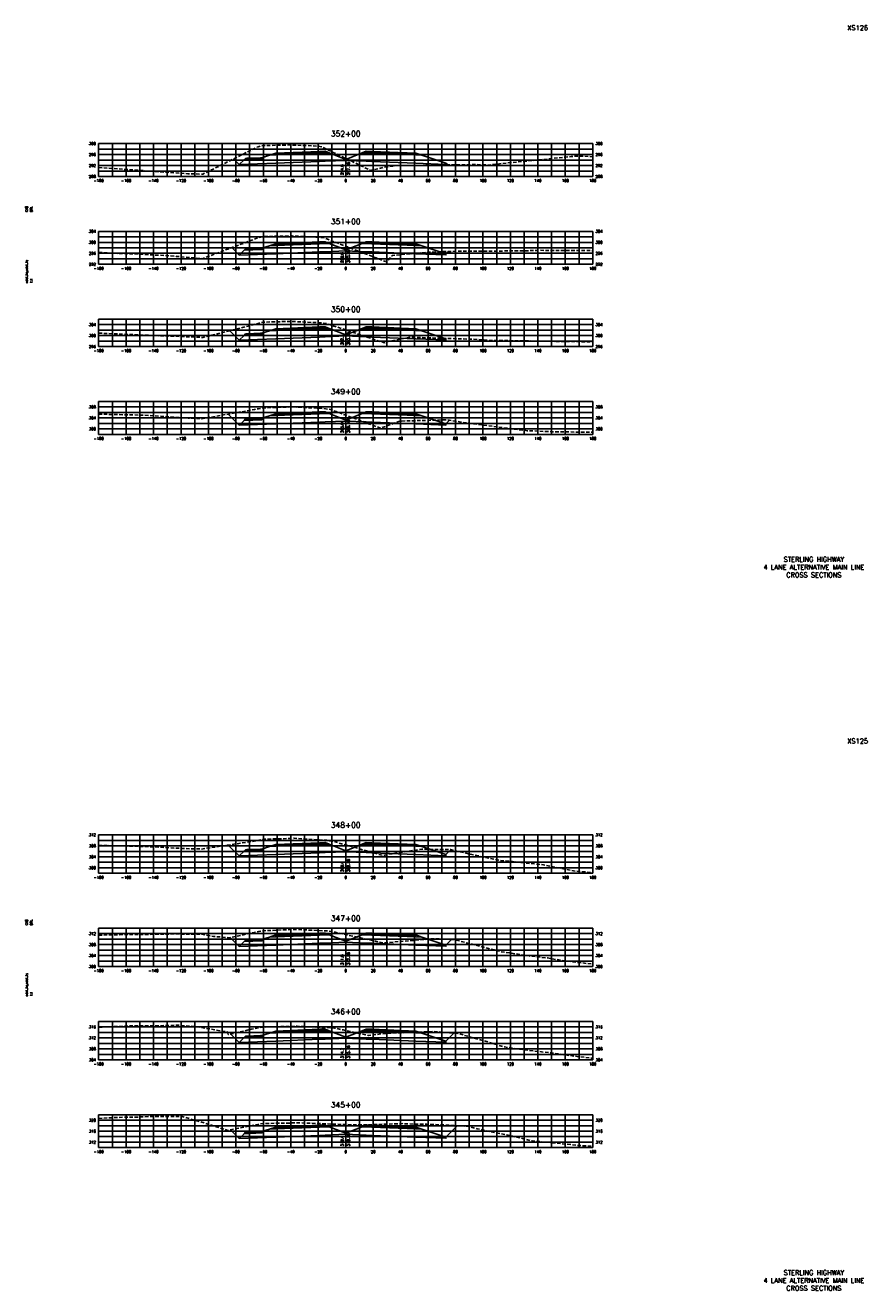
# Model space of a CAD drawing. Extents: x 37 to 9410, y 16 to 8218.
# Tile 91 of 110: x 5147 to 5760, y 6256 to 7178. Entities that reach past the tile are written whole.
import ezdxf
from ezdxf.enums import TextEntityAlignment as Align

# ---------------------------------------------------------------- set-up
doc = ezdxf.new("R2010")
doc.units = 0
doc.header["$LTSCALE"] = 20
doc.header["$MEASUREMENT"] = 0
doc.linetypes.add('HIDDEN_050%', pattern=[0.1875, 0.125, -0.0625])
for name, color, linetype in [('S-AT-TXT175', 6, 'Continuous'), ('S-AT-TXT80', 1, 'Continuous'), ('XDATUM', 3, 'Continuous'), ('XEG', 1, 'HIDDEN_050%'), ('XFG', 2, 'Continuous'), ('XGRID', 251, 'Continuous'), ('XGRIDT', 2, 'Continuous'), ('XREF-BORDER', 7, 'Continuous')]:
    doc.layers.add(name, color=color, linetype=linetype)
doc.styles.add('L100', font='simplex.shx', dxfattribs={"height": 2})
doc.styles.add('L175', font='ROMANSM.shx', dxfattribs={"height": 3.5})
doc.styles.add('L80', font='ROMANSM.shx', dxfattribs={"height": 1.6})

# ---------------------------------------------------------------- blocks, each defined once
blk = doc.blocks.new('03025_00_att1')
at = {"layer": 'S-AT-TXT175', "style": 'L175'}
for tag, p in [('NUM', (32.402, 20.822)), ('LINE1', (30.64, 1.444)), ('LINE2', (30.64, 1.161)), ('LINE3', (30.64, 0.877))]:
    blk.add_attdef(tag, text='', height=0.175, dxfattribs=at).set_placement(p, align=Align.CENTER)
at = {"layer": 'S-AT-TXT80', "style": 'L80'}
for tag, p in [('DESIGNED', (2.094, 14.201)), ('CHECKED', (2.265, 14.201)), ('DRAFTED', (2.436, 14.201)), ('PCTB', (2.094, 11.605)), ('PSCALE', (2.265, 11.605)), ('PVIEW', (2.436, 11.605))]:
    blk.add_attdef(tag, p, '', height=0.08, rotation=90, dxfattribs=at)

msp = doc.modelspace()

# ---------------------------------------------------------------- linework, layer by layer
at = {"layer": 'XDATUM', "flags": 128}
for points in [[(5298.23, 7080.81), (5302.41, 7076.63), (5329, 7077.69), (5361, 7078.97), (5365, 7079.13), (5380, 7079.73), (5395, 7079.13), (5399, 7078.97), (5431, 7077.69), (5453, 7076.81), (5453, 7077.7), (5454.3, 7076.4)], [(5296.92, 7016.12), (5302.41, 7010.63), (5329, 7011.69), (5361, 7012.97), (5365, 7013.13), (5380, 7013.73), (5395, 7013.13), (5399, 7012.97), (5431, 7011.69), (5453, 7010.81), (5453, 7011.7), (5454.7, 7013.39)], [(5295.47, 6955.57), (5302.41, 6948.63), (5329, 6949.69), (5361, 6950.97), (5365, 6951.13), (5380, 6951.73), (5395, 6951.13), (5399, 6950.97), (5431, 6949.69), (5453, 6948.81), (5453, 6949.7), (5453.29, 6949.98)], [(5294.28, 6894.75), (5302.41, 6886.63), (5329, 6887.69), (5361, 6888.97), (5365, 6889.13), (5380, 6889.73), (5395, 6889.13), (5399, 6888.97), (5431, 6887.69), (5453, 6886.81), (5453, 6887.7), (5455.64, 6890.34)], [(5294.43, 6580.61), (5302.41, 6572.63), (5329, 6573.69), (5361, 6574.97), (5365, 6575.13), (5380, 6575.73), (5395, 6575.13), (5399, 6574.97), (5431, 6573.69), (5453, 6572.81), (5453, 6573.7), (5456.49, 6577.19)], [(5295.91, 6513.13), (5302.41, 6506.63), (5329, 6507.69), (5361, 6508.97), (5365, 6509.13), (5380, 6509.73), (5395, 6509.13), (5399, 6508.97), (5431, 6507.69), (5453, 6506.81), (5453, 6507.7), (5457.06, 6511.76)], [(5296.2, 6442.84), (5302.41, 6436.63), (5329, 6437.69), (5361, 6438.97), (5365, 6439.13), (5380, 6439.73), (5395, 6439.13), (5399, 6438.97), (5431, 6437.69), (5453, 6436.81), (5453, 6437.7), (5458.77, 6443.47)], [(5296.12, 6372.92), (5302.41, 6366.63), (5329, 6367.69), (5361, 6368.97), (5365, 6369.13), (5380, 6369.73), (5395, 6369.13), (5399, 6368.97), (5431, 6367.69), (5453, 6366.81), (5453, 6367.7), (5461.34, 6376.04)]]:
    msp.add_lwpolyline(points, dxfattribs=at)
at = {"layer": 'XEG', "flags": 128}
for points in [[(5200, 7074.55), (5219.16, 7073.18), (5265, 7069.98), (5275.95, 7069.75), (5315.09, 7089.18), (5316.12, 7089.71), (5316.14, 7089.71), (5319.75, 7090.48), (5339.6, 7091.02), (5339.6, 7091.02), (5359.01, 7090.22), (5359.03, 7090.22), (5359.04, 7090.22), (5362.88, 7089.46), (5363.21, 7089.29), (5364.96, 7088.45), (5380, 7081.18), (5398.01, 7072.49), (5404.68, 7073.93), (5409.55, 7074.97), (5417.43, 7075.91), (5474.53, 7076.67), (5483.51, 7076.38), (5544.37, 7082.53), (5549.6, 7082.95), (5560, 7082.44)], [(5200, 7012.61), (5210.25, 7012.06), (5231, 7011.4), (5255.67, 7009.86), (5256.71, 7009.77), (5275.58, 7008.08), (5277.44, 7008.83), (5316.21, 7023.35), (5316.41, 7023.39), (5319.95, 7024.16), (5338.28, 7024.67), (5339.6, 7024.71), (5340.91, 7024.64), (5359.91, 7023.78), (5360.17, 7023.75), (5364.9, 7023.12), (5367.37, 7022.01), (5371.47, 7020.43), (5380, 7017.17), (5408.96, 7006.07), (5410.93, 7006.97), (5413.99, 7010.48), (5440.52, 7012.81), (5454.98, 7013.41), (5510.36, 7013.79), (5521.06, 7014.18), (5560, 7013.92)], [(5200, 6953.79), (5213.01, 6953.26), (5228.17, 6952.54), (5268.53, 6951.01), (5275.93, 6950.67), (5312.38, 6959.81), (5315.86, 6960.87), (5316.1, 6960.93), (5319.71, 6961.77), (5338.1, 6962.34), (5339.45, 6962.36), (5360.36, 6961.42), (5361.66, 6961.36), (5361.93, 6961.32), (5366.02, 6960.81), (5380, 6956.14), (5393.1, 6951.77), (5408.15, 6946.75), (5409.66, 6947.33), (5426.44, 6950.9), (5476.36, 6949.19), (5484.66, 6948.46), (5492.52, 6948.43), (5546.2, 6947.6), (5558.61, 6947.54), (5560, 6947.54)], [(5200, 6894.76), (5232.83, 6893.97), (5265.31, 6891.9), (5273.57, 6891.52), (5275.11, 6891.4), (5313.46, 6898.11), (5314.57, 6898.3), (5316.37, 6898.67), (5316.52, 6898.7), (5319.73, 6899.29), (5320.64, 6899.33), (5341.36, 6900.07), (5342.61, 6900), (5363.55, 6898.92), (5363.92, 6898.87), (5369, 6898.16), (5380, 6894.02), (5396.6, 6887.78), (5405.36, 6884.55), (5405.66, 6884.65), (5419.51, 6889.7), (5442.35, 6890.26), (5453.47, 6890.72), (5463.99, 6888.91), (5512.19, 6882.69), (5530.07, 6881.96), (5560, 6881.53)], [(5200, 6580.32), (5218.53, 6579.97), (5237.18, 6579.4), (5263.48, 6577.98), (5271.93, 6577.8), (5275.04, 6577.69), (5314.45, 6583.62), (5316.13, 6583.88), (5316.92, 6584.05), (5319.68, 6584.78), (5319.76, 6584.79), (5320.52, 6584.82), (5342.49, 6585.5), (5365.51, 6584.08), (5366.03, 6584.06), (5369.93, 6583.54), (5370.01, 6583.53), (5370.74, 6583.37), (5371.15, 6583.25), (5380, 6580.71), (5407.42, 6572.86), (5411.18, 6573.87), (5435.45, 6577.54), (5456.23, 6577.25), (5478.19, 6572.37), (5490.18, 6569.71), (5501.54, 6568.5), (5524.14, 6566.21), (5548.03, 6561.48), (5560, 6560.54)], [(5200, 6514.89), (5208.64, 6515.12), (5221.29, 6515.35), (5234.66, 6515.46), (5255.25, 6515.76), (5274.73, 6515.6), (5283.61, 6514.02), (5295.32, 6513), (5313.26, 6516.86), (5316.53, 6517.56), (5317.02, 6517.65), (5319.54, 6518.1), (5339.9, 6518.96), (5343.38, 6519.06), (5364.25, 6518.11), (5367.27, 6518), (5370.36, 6517.47), (5370.88, 6517.42), (5373.83, 6516.65), (5376.41, 6516.08), (5380, 6515.29), (5405.93, 6509.59), (5407.42, 6509.25), (5407.65, 6509.3), (5444.18, 6512.34), (5458.99, 6511.67), (5473, 6508.12), (5492.94, 6502.91), (5514.02, 6499.74), (5526.9, 6498.28), (5539.09, 6496.22), (5560, 6493.8)], [(5200, 6447.84), (5200.66, 6447.86), (5224.05, 6448.74), (5246.19, 6448.9), (5258.01, 6449.26), (5270.5, 6448.3), (5293.77, 6444.32), (5294.4, 6442.43), (5308.27, 6445.59), (5309.12, 6445.78), (5311.15, 6446.25), (5316.59, 6447.39), (5317.43, 6447.48), (5319.61, 6447.84), (5338.37, 6448.37), (5344.51, 6448.51), (5363.06, 6447.64), (5368.71, 6447.38), (5371.8, 6447.09), (5372.95, 6447), (5378.12, 6445.79), (5380, 6445.37), (5396.49, 6441.75), (5408.49, 6443.26), (5444.46, 6444.63), (5461.75, 6443.23), (5480.02, 6438.09), (5495.7, 6433.38), (5510.55, 6431.25), (5529.66, 6429.01), (5549.86, 6426.27), (5560, 6425.17)], [(5200, 6381.33), (5217.65, 6382.18), (5226.81, 6382.22), (5236.49, 6382.59), (5260.77, 6382.77), (5283.59, 6375.97), (5283.74, 6375.93), (5294.08, 6372.51), (5308.31, 6375.4), (5316.1, 6376.94), (5317.49, 6377.2), (5319.99, 6377.6), (5336.25, 6377.86), (5345.11, 6378.12), (5361.88, 6377.5), (5370.52, 6377.18), (5375.19, 6376.96), (5380, 6376.82), (5387.49, 6376.61), (5394.08, 6376.51), (5405.23, 6376.96), (5417.57, 6377.38), (5421.49, 6377.48), (5421.79, 6377.36), (5439.22, 6376.99), (5460.4, 6376.16), (5463.16, 6375.83), (5469.01, 6375.71), (5475.72, 6373.72), (5499.94, 6368.79), (5515.85, 6364.87), (5532.42, 6363.43), (5548.1, 6361.72), (5560, 6360.88)]]:
    msp.add_lwpolyline(points, dxfattribs=at)
at = {"layer": 'XFG', "flags": 128}
for points in [[(5380, 7080.47), (5368.05, 7085.25), (5365, 7085.13), (5361, 7084.97), (5329, 7083.69), (5324.43, 7083.51), (5319, 7081.7), (5319, 7080.7), (5305.96, 7080.18), (5302.41, 7076.63), (5329, 7077.69), (5361, 7078.97), (5365, 7079.13), (5380, 7079.73), (5380, 7080.47)], [(5365, 7085.47), (5361, 7085.31), (5329, 7084.03), (5329, 7085.03), (5324.43, 7083.51), (5329, 7083.69), (5361, 7084.97), (5365, 7085.13), (5368.05, 7085.25), (5365, 7086.47), (5365, 7085.47)], [(5365, 7086.47), (5361, 7086.31), (5329, 7085.03), (5329, 7084.69), (5361, 7085.97), (5365, 7086.13), (5365, 7086.47)], [(5365, 7086.13), (5361, 7085.97), (5329, 7084.69), (5329, 7084.03), (5361, 7085.31), (5365, 7085.47), (5365, 7086.13)], [(5380, 7080.47), (5391.95, 7085.25), (5395, 7085.13), (5399, 7084.97), (5431, 7083.69), (5435.57, 7083.51), (5453, 7077.7), (5453, 7076.81), (5431, 7077.69), (5399, 7078.97), (5395, 7079.13), (5380, 7079.73)], [(5395, 7086.47), (5391.95, 7085.25), (5395, 7085.13), (5399, 7084.97), (5431, 7083.69), (5435.57, 7083.51), (5431, 7085.03), (5431, 7084.03), (5399, 7085.31), (5395, 7085.47), (5395, 7086.47)], [(5395, 7086.47), (5395, 7086.13), (5399, 7085.97), (5431, 7084.69), (5431, 7085.03), (5399, 7086.31), (5395, 7086.47)], [(5395, 7086.13), (5395, 7085.47), (5399, 7085.31), (5431, 7084.03), (5431, 7084.69), (5399, 7085.97), (5395, 7086.13)], [(5302.41, 7076.63), (5302.41, 7076.63), (5298.23, 7080.81)], [(5319, 7081.7), (5318, 7081.66), (5318, 7081.32), (5308, 7080.92), (5308, 7081.26), (5307, 7081.22), (5305.96, 7080.18), (5319, 7080.7), (5319, 7081.7)], [(5318, 7081.66), (5308, 7081.26), (5308, 7080.92), (5318, 7081.32), (5318, 7081.66)], [(5453, 7077.7), (5453, 7077.7), (5454.3, 7076.4)], [(5365, 7019.47), (5361, 7019.31), (5329, 7018.03), (5329, 7019.03), (5324.43, 7017.51), (5329, 7017.69), (5361, 7018.97), (5365, 7019.13), (5368.05, 7019.25), (5365, 7020.47), (5365, 7019.47)], [(5365, 7020.47), (5361, 7020.31), (5329, 7019.03), (5329, 7018.69), (5361, 7019.97), (5365, 7020.13), (5365, 7020.47)], [(5395, 7020.47), (5391.95, 7019.25), (5395, 7019.13), (5399, 7018.97), (5431, 7017.69), (5435.57, 7017.51), (5431, 7019.03), (5431, 7018.03), (5399, 7019.31), (5395, 7019.47), (5395, 7020.47)], [(5395, 7020.47), (5395, 7020.13), (5399, 7019.97), (5431, 7018.69), (5431, 7019.03), (5399, 7020.31), (5395, 7020.47)], [(5302.41, 7010.63), (5302.41, 7010.63), (5296.92, 7016.12)], [(5380, 7014.47), (5368.05, 7019.25), (5365, 7019.13), (5361, 7018.97), (5329, 7017.69), (5324.43, 7017.51), (5319, 7015.7), (5319, 7014.7), (5305.96, 7014.18), (5302.41, 7010.63), (5329, 7011.69), (5361, 7012.97), (5365, 7013.13), (5380, 7013.73), (5380, 7014.47)], [(5319, 7015.7), (5318, 7015.66), (5318, 7015.32), (5308, 7014.92), (5308, 7015.26), (5307, 7015.22), (5305.96, 7014.18), (5319, 7014.7), (5319, 7015.7)], [(5318, 7015.66), (5308, 7015.26), (5308, 7014.92), (5318, 7015.32), (5318, 7015.66)], [(5365, 7020.13), (5361, 7019.97), (5329, 7018.69), (5329, 7018.03), (5361, 7019.31), (5365, 7019.47), (5365, 7020.13)], [(5380, 7014.47), (5391.95, 7019.25), (5395, 7019.13), (5399, 7018.97), (5431, 7017.69), (5435.57, 7017.51), (5453, 7011.7), (5453, 7010.81), (5431, 7011.69), (5399, 7012.97), (5395, 7013.13), (5380, 7013.73)], [(5395, 7020.13), (5395, 7019.47), (5399, 7019.31), (5431, 7018.03), (5431, 7018.69), (5399, 7019.97), (5395, 7020.13)], [(5453, 7011.7), (5453, 7011.7), (5454.7, 7013.39)], [(5380, 6952.47), (5368.05, 6957.25), (5365, 6957.13), (5361, 6956.97), (5329, 6955.69), (5324.43, 6955.51), (5319, 6953.7), (5319, 6952.7), (5305.96, 6952.18), (5302.41, 6948.63), (5329, 6949.69), (5361, 6950.97), (5365, 6951.13), (5380, 6951.73), (5380, 6952.47)], [(5365, 6957.47), (5361, 6957.31), (5329, 6956.03), (5329, 6957.03), (5324.43, 6955.51), (5329, 6955.69), (5361, 6956.97), (5365, 6957.13), (5368.05, 6957.25), (5365, 6958.47), (5365, 6957.47)], [(5365, 6958.47), (5361, 6958.31), (5329, 6957.03), (5329, 6956.69), (5361, 6957.97), (5365, 6958.13), (5365, 6958.47)], [(5365, 6958.13), (5361, 6957.97), (5329, 6956.69), (5329, 6956.03), (5361, 6957.31), (5365, 6957.47), (5365, 6958.13)], [(5380, 6952.47), (5391.95, 6957.25), (5395, 6957.13), (5399, 6956.97), (5431, 6955.69), (5435.57, 6955.51), (5453, 6949.7), (5453, 6948.81), (5431, 6949.69), (5399, 6950.97), (5395, 6951.13), (5380, 6951.73)], [(5395, 6958.47), (5391.95, 6957.25), (5395, 6957.13), (5399, 6956.97), (5431, 6955.69), (5435.57, 6955.51), (5431, 6957.03), (5431, 6956.03), (5399, 6957.31), (5395, 6957.47), (5395, 6958.47)], [(5395, 6958.47), (5395, 6958.13), (5399, 6957.97), (5431, 6956.69), (5431, 6957.03), (5399, 6958.31), (5395, 6958.47)], [(5395, 6958.13), (5395, 6957.47), (5399, 6957.31), (5431, 6956.03), (5431, 6956.69), (5399, 6957.97), (5395, 6958.13)], [(5302.41, 6948.63), (5302.41, 6948.63), (5295.47, 6955.57)], [(5319, 6953.7), (5318, 6953.66), (5318, 6953.32), (5308, 6952.92), (5308, 6953.26), (5307, 6953.22), (5305.96, 6952.18), (5319, 6952.7), (5319, 6953.7)], [(5318, 6953.66), (5308, 6953.26), (5308, 6952.92), (5318, 6953.32), (5318, 6953.66)], [(5453, 6949.7), (5453, 6949.7), (5453.29, 6949.98)], [(5302.41, 6886.63), (5302.41, 6886.63), (5294.28, 6894.75)], [(5380, 6890.47), (5368.05, 6895.25), (5365, 6895.13), (5361, 6894.97), (5329, 6893.69), (5324.43, 6893.51), (5319, 6891.7), (5319, 6890.7), (5305.96, 6890.18), (5302.41, 6886.63), (5329, 6887.69), (5361, 6888.97), (5365, 6889.13), (5380, 6889.73), (5380, 6890.47)], [(5319, 6891.7), (5318, 6891.66), (5318, 6891.32), (5308, 6890.92), (5308, 6891.26), (5307, 6891.22), (5305.96, 6890.18), (5319, 6890.7), (5319, 6891.7)], [(5318, 6891.66), (5308, 6891.26), (5308, 6890.92), (5318, 6891.32), (5318, 6891.66)], [(5365, 6895.47), (5361, 6895.31), (5329, 6894.03), (5329, 6895.03), (5324.43, 6893.51), (5329, 6893.69), (5361, 6894.97), (5365, 6895.13), (5368.05, 6895.25), (5365, 6896.47), (5365, 6895.47)], [(5365, 6896.47), (5361, 6896.31), (5329, 6895.03), (5329, 6894.69), (5361, 6895.97), (5365, 6896.13), (5365, 6896.47)], [(5365, 6896.13), (5361, 6895.97), (5329, 6894.69), (5329, 6894.03), (5361, 6895.31), (5365, 6895.47), (5365, 6896.13)], [(5380, 6890.47), (5391.95, 6895.25), (5395, 6895.13), (5399, 6894.97), (5431, 6893.69), (5435.57, 6893.51), (5453, 6887.7), (5453, 6886.81), (5431, 6887.69), (5399, 6888.97), (5395, 6889.13), (5380, 6889.73)], [(5395, 6896.47), (5391.95, 6895.25), (5395, 6895.13), (5399, 6894.97), (5431, 6893.69), (5435.57, 6893.51), (5431, 6895.03), (5431, 6894.03), (5399, 6895.31), (5395, 6895.47), (5395, 6896.47)], [(5395, 6896.47), (5395, 6896.13), (5399, 6895.97), (5431, 6894.69), (5431, 6895.03), (5399, 6896.31), (5395, 6896.47)], [(5395, 6896.13), (5395, 6895.47), (5399, 6895.31), (5431, 6894.03), (5431, 6894.69), (5399, 6895.97), (5395, 6896.13)], [(5453, 6887.7), (5453, 6887.7), (5455.64, 6890.34)], [(5302.41, 6572.63), (5302.41, 6572.63), (5294.43, 6580.61)], [(5380, 6576.47), (5368.05, 6581.25), (5365, 6581.13), (5361, 6580.97), (5329, 6579.69), (5324.43, 6579.51), (5319, 6577.7), (5319, 6576.7), (5305.96, 6576.18), (5302.41, 6572.63), (5329, 6573.69), (5361, 6574.97), (5365, 6575.13), (5380, 6575.73), (5380, 6576.47)], [(5319, 6577.7), (5318, 6577.66), (5318, 6577.32), (5308, 6576.92), (5308, 6577.26), (5307, 6577.22), (5305.96, 6576.18), (5319, 6576.7), (5319, 6577.7)], [(5318, 6577.66), (5308, 6577.26), (5308, 6576.92), (5318, 6577.32), (5318, 6577.66)], [(5365, 6581.47), (5361, 6581.31), (5329, 6580.03), (5329, 6581.03), (5324.43, 6579.51), (5329, 6579.69), (5361, 6580.97), (5365, 6581.13), (5368.05, 6581.25), (5365, 6582.47), (5365, 6581.47)], [(5365, 6582.47), (5361, 6582.31), (5329, 6581.03), (5329, 6580.69), (5361, 6581.97), (5365, 6582.13), (5365, 6582.47)], [(5365, 6582.13), (5361, 6581.97), (5329, 6580.69), (5329, 6580.03), (5361, 6581.31), (5365, 6581.47), (5365, 6582.13)], [(5380, 6576.47), (5391.95, 6581.25), (5395, 6581.13), (5399, 6580.97), (5431, 6579.69), (5435.57, 6579.51), (5453, 6573.7), (5453, 6572.81), (5431, 6573.69), (5399, 6574.97), (5395, 6575.13), (5380, 6575.73)], [(5395, 6582.47), (5391.95, 6581.25), (5395, 6581.13), (5399, 6580.97), (5431, 6579.69), (5435.57, 6579.51), (5431, 6581.03), (5431, 6580.03), (5399, 6581.31), (5395, 6581.47), (5395, 6582.47)], [(5395, 6582.47), (5395, 6582.13), (5399, 6581.97), (5431, 6580.69), (5431, 6581.03), (5399, 6582.31), (5395, 6582.47)], [(5395, 6582.13), (5395, 6581.47), (5399, 6581.31), (5431, 6580.03), (5431, 6580.69), (5399, 6581.97), (5395, 6582.13)], [(5453, 6573.7), (5453, 6573.7), (5456.49, 6577.19)], [(5302.41, 6506.63), (5302.41, 6506.63), (5295.91, 6513.13)], [(5380, 6510.47), (5368.05, 6515.25), (5365, 6515.13), (5361, 6514.97), (5329, 6513.69), (5324.43, 6513.51), (5319, 6511.7), (5319, 6510.7), (5305.96, 6510.18), (5302.41, 6506.63), (5329, 6507.69), (5361, 6508.97), (5365, 6509.13), (5380, 6509.73), (5380, 6510.47)], [(5365, 6515.47), (5361, 6515.31), (5329, 6514.03), (5329, 6515.03), (5324.43, 6513.51), (5329, 6513.69), (5361, 6514.97), (5365, 6515.13), (5368.05, 6515.25), (5365, 6516.47), (5365, 6515.47)], [(5365, 6516.47), (5361, 6516.31), (5329, 6515.03), (5329, 6514.69), (5361, 6515.97), (5365, 6516.13), (5365, 6516.47)], [(5365, 6516.13), (5361, 6515.97), (5329, 6514.69), (5329, 6514.03), (5361, 6515.31), (5365, 6515.47), (5365, 6516.13)], [(5380, 6510.47), (5391.95, 6515.25), (5395, 6515.13), (5399, 6514.97), (5431, 6513.69), (5435.57, 6513.51), (5453, 6507.7), (5453, 6506.81), (5431, 6507.69), (5399, 6508.97), (5395, 6509.13), (5380, 6509.73)], [(5395, 6516.47), (5391.95, 6515.25), (5395, 6515.13), (5399, 6514.97), (5431, 6513.69), (5435.57, 6513.51), (5431, 6515.03), (5431, 6514.03), (5399, 6515.31), (5395, 6515.47), (5395, 6516.47)], [(5395, 6516.47), (5395, 6516.13), (5399, 6515.97), (5431, 6514.69), (5431, 6515.03), (5399, 6516.31), (5395, 6516.47)], [(5395, 6516.13), (5395, 6515.47), (5399, 6515.31), (5431, 6514.03), (5431, 6514.69), (5399, 6515.97), (5395, 6516.13)], [(5319, 6511.7), (5318, 6511.66), (5318, 6511.32), (5308, 6510.92), (5308, 6511.26), (5307, 6511.22), (5305.96, 6510.18), (5319, 6510.7), (5319, 6511.7)], [(5318, 6511.66), (5308, 6511.26), (5308, 6510.92), (5318, 6511.32), (5318, 6511.66)], [(5453, 6507.7), (5453, 6507.7), (5457.06, 6511.76)], [(5302.41, 6436.63), (5302.41, 6436.63), (5296.2, 6442.84)], [(5380, 6440.47), (5368.05, 6445.25), (5365, 6445.13), (5361, 6444.97), (5329, 6443.69), (5324.43, 6443.51), (5319, 6441.7), (5319, 6440.7), (5305.96, 6440.18), (5302.41, 6436.63), (5329, 6437.69), (5361, 6438.97), (5365, 6439.13), (5380, 6439.73), (5380, 6440.47)], [(5319, 6441.7), (5318, 6441.66), (5318, 6441.32), (5308, 6440.92), (5308, 6441.26), (5307, 6441.22), (5305.96, 6440.18), (5319, 6440.7), (5319, 6441.7)], [(5318, 6441.66), (5308, 6441.26), (5308, 6440.92), (5318, 6441.32), (5318, 6441.66)], [(5365, 6445.47), (5361, 6445.31), (5329, 6444.03), (5329, 6445.03), (5324.43, 6443.51), (5329, 6443.69), (5361, 6444.97), (5365, 6445.13), (5368.05, 6445.25), (5365, 6446.47), (5365, 6445.47)], [(5365, 6446.47), (5361, 6446.31), (5329, 6445.03), (5329, 6444.69), (5361, 6445.97), (5365, 6446.13), (5365, 6446.47)], [(5365, 6446.13), (5361, 6445.97), (5329, 6444.69), (5329, 6444.03), (5361, 6445.31), (5365, 6445.47), (5365, 6446.13)], [(5380, 6440.47), (5391.95, 6445.25), (5395, 6445.13), (5399, 6444.97), (5431, 6443.69), (5435.57, 6443.51), (5453, 6437.7), (5453, 6436.81), (5431, 6437.69), (5399, 6438.97), (5395, 6439.13), (5380, 6439.73)], [(5395, 6446.47), (5391.95, 6445.25), (5395, 6445.13), (5399, 6444.97), (5431, 6443.69), (5435.57, 6443.51), (5431, 6445.03), (5431, 6444.03), (5399, 6445.31), (5395, 6445.47), (5395, 6446.47)], [(5395, 6446.47), (5395, 6446.13), (5399, 6445.97), (5431, 6444.69), (5431, 6445.03), (5399, 6446.31), (5395, 6446.47)], [(5395, 6446.13), (5395, 6445.47), (5399, 6445.31), (5431, 6444.03), (5431, 6444.69), (5399, 6445.97), (5395, 6446.13)], [(5453, 6437.7), (5453, 6437.7), (5458.77, 6443.47)], [(5380, 6370.47), (5368.05, 6375.25), (5365, 6375.13), (5361, 6374.97), (5329, 6373.69), (5324.43, 6373.51), (5319, 6371.7), (5319, 6370.7), (5305.96, 6370.18), (5302.41, 6366.63), (5329, 6367.69), (5361, 6368.97), (5365, 6369.13), (5380, 6369.73), (5380, 6370.47)], [(5365, 6375.47), (5361, 6375.31), (5329, 6374.03), (5329, 6375.03), (5324.43, 6373.51), (5329, 6373.69), (5361, 6374.97), (5365, 6375.13), (5368.05, 6375.25), (5365, 6376.47), (5365, 6375.47)], [(5365, 6376.47), (5361, 6376.31), (5329, 6375.03), (5329, 6374.69), (5361, 6375.97), (5365, 6376.13), (5365, 6376.47)], [(5365, 6376.13), (5361, 6375.97), (5329, 6374.69), (5329, 6374.03), (5361, 6375.31), (5365, 6375.47), (5365, 6376.13)], [(5380, 6370.47), (5391.95, 6375.25), (5395, 6375.13), (5399, 6374.97), (5431, 6373.69), (5435.57, 6373.51), (5453, 6367.7), (5453, 6366.81), (5431, 6367.69), (5399, 6368.97), (5395, 6369.13), (5380, 6369.73)], [(5395, 6376.47), (5391.95, 6375.25), (5395, 6375.13), (5399, 6374.97), (5431, 6373.69), (5435.57, 6373.51), (5431, 6375.03), (5431, 6374.03), (5399, 6375.31), (5395, 6375.47), (5395, 6376.47)], [(5395, 6376.47), (5395, 6376.13), (5399, 6375.97), (5431, 6374.69), (5431, 6375.03), (5399, 6376.31), (5395, 6376.47)], [(5395, 6376.13), (5395, 6375.47), (5399, 6375.31), (5431, 6374.03), (5431, 6374.69), (5399, 6375.97), (5395, 6376.13)], [(5453, 6367.7), (5453, 6367.7), (5461.34, 6376.04)], [(5302.41, 6366.63), (5302.41, 6366.63), (5296.12, 6372.92)], [(5319, 6371.7), (5318, 6371.66), (5318, 6371.32), (5308, 6370.92), (5308, 6371.26), (5307, 6371.22), (5305.96, 6370.18), (5319, 6370.7), (5319, 6371.7)], [(5318, 6371.66), (5308, 6371.26), (5308, 6370.92), (5318, 6371.32), (5318, 6371.66)]]:
    msp.add_lwpolyline(points, dxfattribs=at)
at = {"layer": 'XGRID'}
for p, q in [((5200, 7068), (5200, 7092)), ((5200, 7092), (5560, 7092)), ((5200, 7088), (5560, 7088)), ((5210, 7068), (5210, 7092)), ((5220, 7068), (5220, 7092)), ((5230, 7068), (5230, 7092)), ((5240, 7068), (5240, 7092)), ((5250, 7068), (5250, 7092)), ((5260, 7068), (5260, 7092)), ((5270, 7068), (5270, 7092)), ((5280, 7068), (5280, 7092)), ((5290, 7068), (5290, 7092)), ((5300, 7068), (5300, 7092)), ((5310, 7068), (5310, 7092)), ((5320, 7068), (5320, 7092)), ((5330, 7068), (5330, 7092)), ((5340, 7068), (5340, 7092)), ((5350, 7068), (5350, 7092)), ((5360, 7068), (5360, 7092)), ((5370, 7068), (5370, 7092)), ((5380, 7068), (5380, 7092)), ((5390, 7068), (5390, 7092)), ((5400, 7068), (5400, 7092)), ((5410, 7068), (5410, 7092)), ((5420, 7068), (5420, 7092)), ((5430, 7068), (5430, 7092)), ((5440, 7068), (5440, 7092)), ((5450, 7068), (5450, 7092)), ((5460, 7068), (5460, 7092)), ((5470, 7068), (5470, 7092)), ((5480, 7068), (5480, 7092)), ((5490, 7068), (5490, 7092)), ((5500, 7068), (5500, 7092)), ((5510, 7068), (5510, 7092)), ((5520, 7068), (5520, 7092)), ((5530, 7068), (5530, 7092)), ((5540, 7068), (5540, 7092)), ((5550, 7068), (5550, 7092)), ((5560, 7068), (5560, 7092)), ((5200, 7084), (5560, 7084)), ((5200, 7080), (5560, 7080)), ((5200, 7076), (5560, 7076)), ((5200, 7072), (5560, 7072)), ((5200, 7068), (5560, 7068)), ((5200, 7004), (5200, 7028)), ((5200, 7028), (5560, 7028)), ((5200, 7024), (5560, 7024)), ((5210, 7004), (5210, 7028)), ((5220, 7004), (5220, 7028)), ((5230, 7004), (5230, 7028)), ((5240, 7004), (5240, 7028)), ((5250, 7004), (5250, 7028)), ((5260, 7004), (5260, 7028)), ((5270, 7004), (5270, 7028)), ((5280, 7004), (5280, 7028)), ((5290, 7004), (5290, 7028)), ((5300, 7004), (5300, 7028)), ((5310, 7004), (5310, 7028)), ((5320, 7004), (5320, 7028)), ((5330, 7004), (5330, 7028)), ((5340, 7004), (5340, 7028)), ((5350, 7004), (5350, 7028)), ((5360, 7004), (5360, 7028)), ((5370, 7004), (5370, 7028)), ((5380, 7004), (5380, 7028)), ((5390, 7004), (5390, 7028)), ((5400, 7004), (5400, 7028)), ((5410, 7004), (5410, 7028)), ((5420, 7004), (5420, 7028)), ((5430, 7004), (5430, 7028)), ((5440, 7004), (5440, 7028)), ((5450, 7004), (5450, 7028)), ((5460, 7004), (5460, 7028)), ((5470, 7004), (5470, 7028)), ((5480, 7004), (5480, 7028)), ((5490, 7004), (5490, 7028)), ((5500, 7004), (5500, 7028)), ((5510, 7004), (5510, 7028)), ((5520, 7004), (5520, 7028)), ((5530, 7004), (5530, 7028)), ((5540, 7004), (5540, 7028)), ((5550, 7004), (5550, 7028)), ((5560, 7004), (5560, 7028)), ((5200, 7020), (5560, 7020)), ((5200, 7016), (5560, 7016)), ((5200, 7012), (5560, 7012)), ((5200, 7008), (5560, 7008)), ((5200, 7004), (5560, 7004)), ((5200, 6944), (5200, 6964)), ((5200, 6964), (5560, 6964)), ((5200, 6960), (5560, 6960)), ((5200, 6956), (5560, 6956)), ((5210, 6944), (5210, 6964)), ((5220, 6944), (5220, 6964)), ((5230, 6944), (5230, 6964)), ((5240, 6944), (5240, 6964)), ((5250, 6944), (5250, 6964)), ((5260, 6944), (5260, 6964)), ((5270, 6944), (5270, 6964)), ((5280, 6944), (5280, 6964)), ((5290, 6944), (5290, 6964)), ((5300, 6944), (5300, 6964)), ((5310, 6944), (5310, 6964)), ((5320, 6944), (5320, 6964)), ((5330, 6944), (5330, 6964)), ((5340, 6944), (5340, 6964)), ((5350, 6944), (5350, 6964)), ((5360, 6944), (5360, 6964)), ((5370, 6944), (5370, 6964)), ((5380, 6944), (5380, 6964)), ((5390, 6944), (5390, 6964)), ((5400, 6944), (5400, 6964)), ((5410, 6944), (5410, 6964)), ((5420, 6944), (5420, 6964)), ((5430, 6944), (5430, 6964)), ((5440, 6944), (5440, 6964)), ((5450, 6944), (5450, 6964)), ((5460, 6944), (5460, 6964)), ((5470, 6944), (5470, 6964)), ((5480, 6944), (5480, 6964)), ((5490, 6944), (5490, 6964)), ((5500, 6944), (5500, 6964)), ((5510, 6944), (5510, 6964)), ((5520, 6944), (5520, 6964)), ((5530, 6944), (5530, 6964)), ((5540, 6944), (5540, 6964)), ((5550, 6944), (5550, 6964)), ((5560, 6944), (5560, 6964)), ((5200, 6952), (5560, 6952)), ((5200, 6948), (5560, 6948)), ((5200, 6944), (5560, 6944)), ((5200, 6880), (5200, 6904)), ((5200, 6904), (5560, 6904)), ((5210, 6880), (5210, 6904)), ((5220, 6880), (5220, 6904)), ((5230, 6880), (5230, 6904)), ((5240, 6880), (5240, 6904)), ((5250, 6880), (5250, 6904)), ((5260, 6880), (5260, 6904)), ((5270, 6880), (5270, 6904)), ((5280, 6880), (5280, 6904)), ((5290, 6880), (5290, 6904)), ((5300, 6880), (5300, 6904)), ((5310, 6880), (5310, 6904)), ((5320, 6880), (5320, 6904)), ((5330, 6880), (5330, 6904)), ((5340, 6880), (5340, 6904)), ((5350, 6880), (5350, 6904)), ((5360, 6880), (5360, 6904)), ((5370, 6880), (5370, 6904)), ((5380, 6880), (5380, 6904)), ((5390, 6880), (5390, 6904)), ((5400, 6880), (5400, 6904)), ((5410, 6880), (5410, 6904)), ((5420, 6880), (5420, 6904)), ((5430, 6880), (5430, 6904)), ((5440, 6880), (5440, 6904)), ((5450, 6880), (5450, 6904)), ((5460, 6880), (5460, 6904)), ((5470, 6880), (5470, 6904)), ((5480, 6880), (5480, 6904)), ((5490, 6880), (5490, 6904)), ((5500, 6880), (5500, 6904)), ((5510, 6880), (5510, 6904)), ((5520, 6880), (5520, 6904)), ((5530, 6880), (5530, 6904)), ((5540, 6880), (5540, 6904)), ((5550, 6880), (5550, 6904)), ((5560, 6880), (5560, 6904)), ((5200, 6900), (5560, 6900)), ((5200, 6896), (5560, 6896)), ((5200, 6892), (5560, 6892)), ((5200, 6888), (5560, 6888)), ((5200, 6884), (5560, 6884)), ((5200, 6880), (5560, 6880)), ((5200, 6560), (5200, 6588)), ((5200, 6588), (5560, 6588)), ((5210, 6560), (5210, 6588)), ((5220, 6560), (5220, 6588)), ((5230, 6560), (5230, 6588)), ((5240, 6560), (5240, 6588)), ((5250, 6560), (5250, 6588)), ((5260, 6560), (5260, 6588)), ((5270, 6560), (5270, 6588)), ((5280, 6560), (5280, 6588)), ((5290, 6560), (5290, 6588)), ((5300, 6560), (5300, 6588)), ((5310, 6560), (5310, 6588)), ((5320, 6560), (5320, 6588)), ((5330, 6560), (5330, 6588)), ((5340, 6560), (5340, 6588)), ((5350, 6560), (5350, 6588)), ((5360, 6560), (5360, 6588)), ((5370, 6560), (5370, 6588)), ((5380, 6560), (5380, 6588)), ((5390, 6560), (5390, 6588)), ((5400, 6560), (5400, 6588)), ((5410, 6560), (5410, 6588)), ((5420, 6560), (5420, 6588)), ((5430, 6560), (5430, 6588)), ((5440, 6560), (5440, 6588)), ((5450, 6560), (5450, 6588)), ((5460, 6560), (5460, 6588)), ((5470, 6560), (5470, 6588)), ((5480, 6560), (5480, 6588)), ((5490, 6560), (5490, 6588)), ((5500, 6560), (5500, 6588)), ((5510, 6560), (5510, 6588)), ((5520, 6560), (5520, 6588)), ((5530, 6560), (5530, 6588)), ((5540, 6560), (5540, 6588)), ((5550, 6560), (5550, 6588)), ((5560, 6560), (5560, 6588)), ((5200, 6584), (5560, 6584)), ((5200, 6580), (5560, 6580)), ((5200, 6576), (5560, 6576)), ((5200, 6572), (5560, 6572)), ((5200, 6568), (5560, 6568)), ((5200, 6564), (5560, 6564)), ((5200, 6560), (5560, 6560)), ((5200, 6492), (5200, 6520)), ((5200, 6520), (5560, 6520)), ((5200, 6516), (5560, 6516)), ((5210, 6492), (5210, 6520)), ((5220, 6492), (5220, 6520)), ((5230, 6492), (5230, 6520)), ((5240, 6492), (5240, 6520)), ((5250, 6492), (5250, 6520)), ((5260, 6492), (5260, 6520)), ((5270, 6492), (5270, 6520)), ((5280, 6492), (5280, 6520)), ((5290, 6492), (5290, 6520)), ((5300, 6492), (5300, 6520)), ((5310, 6492), (5310, 6520)), ((5320, 6492), (5320, 6520)), ((5330, 6492), (5330, 6520)), ((5340, 6492), (5340, 6520)), ((5350, 6492), (5350, 6520)), ((5360, 6492), (5360, 6520)), ((5370, 6492), (5370, 6520)), ((5380, 6492), (5380, 6520)), ((5390, 6492), (5390, 6520)), ((5400, 6492), (5400, 6520)), ((5410, 6492), (5410, 6520)), ((5420, 6492), (5420, 6520)), ((5430, 6492), (5430, 6520)), ((5440, 6492), (5440, 6520)), ((5450, 6492), (5450, 6520)), ((5460, 6492), (5460, 6520)), ((5470, 6492), (5470, 6520)), ((5480, 6492), (5480, 6520)), ((5490, 6492), (5490, 6520)), ((5500, 6492), (5500, 6520)), ((5510, 6492), (5510, 6520)), ((5520, 6492), (5520, 6520)), ((5530, 6492), (5530, 6520)), ((5540, 6492), (5540, 6520)), ((5550, 6492), (5550, 6520)), ((5560, 6492), (5560, 6520)), ((5200, 6512), (5560, 6512)), ((5200, 6508), (5560, 6508)), ((5200, 6504), (5560, 6504)), ((5200, 6500), (5560, 6500)), ((5200, 6496), (5560, 6496)), ((5200, 6492), (5560, 6492)), ((5200, 6424), (5200, 6452)), ((5200, 6452), (5560, 6452)), ((5210, 6424), (5210, 6452)), ((5220, 6424), (5220, 6452)), ((5230, 6424), (5230, 6452)), ((5240, 6424), (5240, 6452)), ((5250, 6424), (5250, 6452)), ((5260, 6424), (5260, 6452)), ((5270, 6424), (5270, 6452)), ((5280, 6424), (5280, 6452)), ((5290, 6424), (5290, 6452)), ((5300, 6424), (5300, 6452)), ((5310, 6424), (5310, 6452)), ((5320, 6424), (5320, 6452)), ((5330, 6424), (5330, 6452)), ((5340, 6424), (5340, 6452)), ((5350, 6424), (5350, 6452)), ((5360, 6424), (5360, 6452)), ((5370, 6424), (5370, 6452)), ((5380, 6424), (5380, 6452)), ((5390, 6424), (5390, 6452)), ((5400, 6424), (5400, 6452)), ((5410, 6424), (5410, 6452)), ((5420, 6424), (5420, 6452)), ((5430, 6424), (5430, 6452)), ((5440, 6424), (5440, 6452)), ((5450, 6424), (5450, 6452)), ((5460, 6424), (5460, 6452)), ((5470, 6424), (5470, 6452)), ((5480, 6424), (5480, 6452)), ((5490, 6424), (5490, 6452)), ((5500, 6424), (5500, 6452)), ((5510, 6424), (5510, 6452)), ((5520, 6424), (5520, 6452)), ((5530, 6424), (5530, 6452)), ((5540, 6424), (5540, 6452)), ((5550, 6424), (5550, 6452)), ((5560, 6424), (5560, 6452)), ((5200, 6448), (5560, 6448)), ((5200, 6444), (5560, 6444)), ((5200, 6440), (5560, 6440)), ((5200, 6436), (5560, 6436)), ((5200, 6432), (5560, 6432)), ((5200, 6428), (5560, 6428)), ((5200, 6424), (5560, 6424)), ((5200, 6360), (5200, 6384)), ((5200, 6384), (5560, 6384)), ((5210, 6360), (5210, 6384)), ((5220, 6360), (5220, 6384)), ((5230, 6360), (5230, 6384)), ((5240, 6360), (5240, 6384)), ((5250, 6360), (5250, 6384)), ((5260, 6360), (5260, 6384)), ((5270, 6360), (5270, 6384)), ((5280, 6360), (5280, 6384)), ((5290, 6360), (5290, 6384)), ((5300, 6360), (5300, 6384)), ((5310, 6360), (5310, 6384)), ((5320, 6360), (5320, 6384)), ((5330, 6360), (5330, 6384)), ((5340, 6360), (5340, 6384)), ((5350, 6360), (5350, 6384)), ((5360, 6360), (5360, 6384)), ((5370, 6360), (5370, 6384)), ((5380, 6360), (5380, 6384)), ((5390, 6360), (5390, 6384)), ((5400, 6360), (5400, 6384)), ((5410, 6360), (5410, 6384)), ((5420, 6360), (5420, 6384)), ((5430, 6360), (5430, 6384)), ((5440, 6360), (5440, 6384)), ((5450, 6360), (5450, 6384)), ((5460, 6360), (5460, 6384)), ((5470, 6360), (5470, 6384)), ((5480, 6360), (5480, 6384)), ((5490, 6360), (5490, 6384)), ((5500, 6360), (5500, 6384)), ((5510, 6360), (5510, 6384)), ((5520, 6360), (5520, 6384)), ((5530, 6360), (5530, 6384)), ((5540, 6360), (5540, 6384)), ((5550, 6360), (5550, 6384)), ((5560, 6360), (5560, 6384)), ((5200, 6380), (5560, 6380)), ((5200, 6376), (5560, 6376)), ((5200, 6372), (5560, 6372)), ((5200, 6368), (5560, 6368)), ((5200, 6364), (5560, 6364)), ((5200, 6360), (5560, 6360))]:
    msp.add_line(p, q, dxfattribs=at)

# ---------------------------------------------------------------- block references
at = {"layer": 'XREF-BORDER'}
ref = msp.add_blockref('03025_00_att1', (5106.45, 6758.23), dxfattribs=dict(at, xscale=20, yscale=20, zscale=20))
ref.add_attrib('LINE1', 'STERLING HIGHWAY', dxfattribs={"layer": 'S-AT-TXT175', "height": 3.5, "style": 'L175'}).set_placement((5721.07, 6787.1), align=Align.CENTER)
ref.add_attrib('LINE2', '4 LANE ALTERNATIVE MAIN LINE', dxfattribs={"layer": 'S-AT-TXT175', "height": 3.5, "style": 'L175'}).set_placement((5721.07, 6781.44), align=Align.CENTER)
ref.add_attrib('LINE3', 'CROSS SECTIONS', dxfattribs={"layer": 'S-AT-TXT175', "height": 3.5, "style": 'L175'}).set_placement((5721.07, 6775.77), align=Align.CENTER)
ref.add_attrib('NUM', 'XS126', dxfattribs={"layer": 'S-AT-TXT175', "height": 3.5, "style": 'L175'}).set_placement((5753, 7174.66), align=Align.CENTER)
ref.add_attrib('DESIGNED', 'CAB', (5148.34, 7042.25), dxfattribs={"layer": 'S-AT-TXT80', "height": 1.6, "rotation": 90, "style": 'L80'})
ref.add_attrib('CHECKED', 'DRL', (5151.75, 7042.25), dxfattribs={"layer": 'S-AT-TXT80', "height": 1.6, "rotation": 90, "style": 'L80'})
ref.add_attrib('PCTB', 'adot_hs,adot_fs', (5148.34, 6990.32), dxfattribs={"layer": 'S-AT-TXT80', "height": 1.6, "rotation": 90, "style": 'L80'})
ref.add_attrib('PSCALE', '1:1', (5151.75, 6990.32), dxfattribs={"layer": 'S-AT-TXT80', "height": 1.6, "rotation": 90, "style": 'L80'})
ref = msp.add_blockref('03025_00_att1', (5106.45, 6238.23), dxfattribs=dict(at, xscale=20, yscale=20, zscale=20))
ref.add_attrib('LINE1', 'STERLING HIGHWAY', dxfattribs={"layer": 'S-AT-TXT175', "height": 3.5, "style": 'L175'}).set_placement((5721.07, 6267.1), align=Align.CENTER)
ref.add_attrib('LINE2', '4 LANE ALTERNATIVE MAIN LINE', dxfattribs={"layer": 'S-AT-TXT175', "height": 3.5, "style": 'L175'}).set_placement((5721.07, 6261.44), align=Align.CENTER)
ref.add_attrib('LINE3', 'CROSS SECTIONS', dxfattribs={"layer": 'S-AT-TXT175', "height": 3.5, "style": 'L175'}).set_placement((5721.07, 6255.77), align=Align.CENTER)
ref.add_attrib('NUM', 'XS125', dxfattribs={"layer": 'S-AT-TXT175', "height": 3.5, "style": 'L175'}).set_placement((5753, 6654.66), align=Align.CENTER)
ref.add_attrib('DESIGNED', 'CAB', (5148.34, 6522.25), dxfattribs={"layer": 'S-AT-TXT80', "height": 1.6, "rotation": 90, "style": 'L80'})
ref.add_attrib('CHECKED', 'DRL', (5151.75, 6522.25), dxfattribs={"layer": 'S-AT-TXT80', "height": 1.6, "rotation": 90, "style": 'L80'})
ref.add_attrib('PCTB', 'adot_hs,adot_fs', (5148.34, 6470.32), dxfattribs={"layer": 'S-AT-TXT80', "height": 1.6, "rotation": 90, "style": 'L80'})
ref.add_attrib('PSCALE', '1:1', (5151.75, 6470.32), dxfattribs={"layer": 'S-AT-TXT80', "height": 1.6, "rotation": 90, "style": 'L80'})

# ---------------------------------------------------------------- texts
at = {"layer": 'XGRIDT', "style": 'L100'}
for s, p in [('352+00', (5380, 7096)), ('351+00', (5380, 7032)), ('350+00', (5380, 6968)), ('349+00', (5380, 6908)), ('348+00', (5380, 6592)), ('347+00', (5380, 6524)), ('346+00', (5380, 6456)), ('345+00', (5380, 6388))]:
    msp.add_text(s, height=4, dxfattribs=at).set_placement(p, align=Align.BOTTOM_CENTER)
for s, p in [('300', (5198, 7092)), ('296', (5198, 7084)), ('292', (5198, 7076)), ('288', (5198, 7068)), ('304', (5198, 7028)), ('300', (5198, 7020)), ('296', (5198, 7012)), ('292', (5198, 7004)), ('304', (5198, 6960)), ('300', (5198, 6952)), ('296', (5198, 6944)), ('308', (5198, 6900)), ('304', (5198, 6892)), ('300', (5198, 6884)), ('312', (5198, 6588)), ('308', (5198, 6580)), ('304', (5198, 6572)), ('300', (5198, 6564)), ('312', (5198, 6516)), ('308', (5198, 6508)), ('304', (5198, 6500)), ('300', (5198, 6492)), ('316', (5198, 6448)), ('312', (5198, 6440)), ('308', (5198, 6432)), ('304', (5198, 6424)), ('320', (5198, 6380)), ('316', (5198, 6372)), ('312', (5198, 6364))]:
    msp.add_text(s, height=2, dxfattribs=at).set_placement(p, align=Align.MIDDLE_RIGHT)
for s, p in [('300', (5562, 7092)), ('296', (5562, 7084)), ('292', (5562, 7076)), ('288', (5562, 7068)), ('304', (5562, 7028)), ('300', (5562, 7020)), ('296', (5562, 7012)), ('292', (5562, 7004)), ('304', (5562, 6960)), ('300', (5562, 6952)), ('296', (5562, 6944)), ('308', (5562, 6900)), ('304', (5562, 6892)), ('300', (5562, 6884)), ('312', (5562, 6588)), ('308', (5562, 6580)), ('304', (5562, 6572)), ('300', (5562, 6564)), ('312', (5562, 6516)), ('308', (5562, 6508)), ('304', (5562, 6500)), ('300', (5562, 6492)), ('316', (5562, 6448)), ('312', (5562, 6440)), ('308', (5562, 6432)), ('304', (5562, 6424)), ('320', (5562, 6380)), ('316', (5562, 6372)), ('312', (5562, 6364))]:
    msp.add_text(s, height=2, dxfattribs=at).set_placement(p, align=Align.MIDDLE_LEFT)
for s, p in [('294.6', (5379, 7069)), ('298.6', (5379, 7005)), ('302.1', (5379, 6945)), ('305.0', (5379, 6881)), ('308.4', (5379, 6561)), ('311.6', (5379, 6493)), ('314.7', (5379, 6425)), ('318.4', (5379, 6361))]:
    msp.add_text(s, height=2, rotation=90, dxfattribs=at).set_placement(p, align=Align.BOTTOM_LEFT)
for s, p in [('297.16', (5381, 7069)), ('300.16', (5381, 7005)), ('303.16', (5381, 6945)), ('306.16', (5381, 6881)), ('309.16', (5381, 6561)), ('312.16', (5381, 6493)), ('315.16', (5381, 6425)), ('318.16', (5381, 6361))]:
    msp.add_text(s, height=2, rotation=90, dxfattribs=at).set_placement(p, align=Align.TOP_LEFT)
for s, p in [('-180', (5200, 7066)), ('-160', (5220, 7066)), ('-140', (5240, 7066)), ('-120', (5260, 7066)), ('-100', (5280, 7066)), ('-80', (5300, 7066)), ('-60', (5320, 7066)), ('-40', (5340, 7066)), ('-20', (5360, 7066)), ('0', (5380, 7066)), ('20', (5400, 7066)), ('40', (5420, 7066)), ('60', (5440, 7066)), ('80', (5460, 7066)), ('100', (5480, 7066)), ('120', (5500, 7066)), ('140', (5520, 7066)), ('160', (5540, 7066)), ('180', (5560, 7066)), ('-180', (5200, 7002)), ('-160', (5220, 7002)), ('-140', (5240, 7002)), ('-120', (5260, 7002)), ('-100', (5280, 7002)), ('-80', (5300, 7002)), ('-60', (5320, 7002)), ('-40', (5340, 7002)), ('-20', (5360, 7002)), ('0', (5380, 7002)), ('20', (5400, 7002)), ('40', (5420, 7002)), ('60', (5440, 7002)), ('80', (5460, 7002)), ('100', (5480, 7002)), ('120', (5500, 7002)), ('140', (5520, 7002)), ('160', (5540, 7002)), ('180', (5560, 7002)), ('-180', (5200, 6942)), ('-160', (5220, 6942)), ('-140', (5240, 6942)), ('-120', (5260, 6942)), ('-100', (5280, 6942)), ('-80', (5300, 6942)), ('-60', (5320, 6942)), ('-40', (5340, 6942)), ('-20', (5360, 6942)), ('0', (5380, 6942)), ('20', (5400, 6942)), ('40', (5420, 6942)), ('60', (5440, 6942)), ('80', (5460, 6942)), ('100', (5480, 6942)), ('120', (5500, 6942)), ('140', (5520, 6942)), ('160', (5540, 6942)), ('180', (5560, 6942)), ('-180', (5200, 6878)), ('-160', (5220, 6878)), ('-140', (5240, 6878)), ('-120', (5260, 6878)), ('-100', (5280, 6878)), ('-80', (5300, 6878)), ('-60', (5320, 6878)), ('-40', (5340, 6878)), ('-20', (5360, 6878)), ('0', (5380, 6878)), ('20', (5400, 6878)), ('40', (5420, 6878)), ('60', (5440, 6878)), ('80', (5460, 6878)), ('100', (5480, 6878)), ('120', (5500, 6878)), ('140', (5520, 6878)), ('160', (5540, 6878)), ('180', (5560, 6878)), ('-180', (5200, 6558)), ('-160', (5220, 6558)), ('-140', (5240, 6558)), ('-120', (5260, 6558)), ('-100', (5280, 6558)), ('-80', (5300, 6558)), ('-60', (5320, 6558)), ('-40', (5340, 6558)), ('-20', (5360, 6558)), ('0', (5380, 6558)), ('20', (5400, 6558)), ('40', (5420, 6558)), ('60', (5440, 6558)), ('80', (5460, 6558)), ('100', (5480, 6558)), ('120', (5500, 6558)), ('140', (5520, 6558)), ('160', (5540, 6558)), ('180', (5560, 6558)), ('-180', (5200, 6490)), ('-160', (5220, 6490)), ('-140', (5240, 6490)), ('-120', (5260, 6490)), ('-100', (5280, 6490)), ('-80', (5300, 6490)), ('-60', (5320, 6490)), ('-40', (5340, 6490)), ('-20', (5360, 6490)), ('0', (5380, 6490)), ('20', (5400, 6490)), ('40', (5420, 6490)), ('60', (5440, 6490)), ('80', (5460, 6490)), ('100', (5480, 6490)), ('120', (5500, 6490)), ('140', (5520, 6490)), ('160', (5540, 6490)), ('180', (5560, 6490)), ('-180', (5200, 6422)), ('-160', (5220, 6422)), ('-140', (5240, 6422)), ('-120', (5260, 6422)), ('-100', (5280, 6422)), ('-80', (5300, 6422)), ('-60', (5320, 6422)), ('-40', (5340, 6422)), ('-20', (5360, 6422)), ('0', (5380, 6422)), ('20', (5400, 6422)), ('40', (5420, 6422)), ('60', (5440, 6422)), ('80', (5460, 6422)), ('100', (5480, 6422)), ('120', (5500, 6422)), ('140', (5520, 6422)), ('160', (5540, 6422)), ('180', (5560, 6422)), ('-180', (5200, 6358)), ('-160', (5220, 6358)), ('-140', (5240, 6358)), ('-120', (5260, 6358)), ('-100', (5280, 6358)), ('-80', (5300, 6358)), ('-60', (5320, 6358)), ('-40', (5340, 6358)), ('-20', (5360, 6358)), ('0', (5380, 6358)), ('20', (5400, 6358)), ('40', (5420, 6358)), ('60', (5440, 6358)), ('80', (5460, 6358)), ('100', (5480, 6358)), ('120', (5500, 6358)), ('140', (5520, 6358)), ('160', (5540, 6358)), ('180', (5560, 6358))]:
    msp.add_text(s, height=2, dxfattribs=at).set_placement(p, align=Align.TOP_CENTER)

doc.saveas('drawing.dxf')
